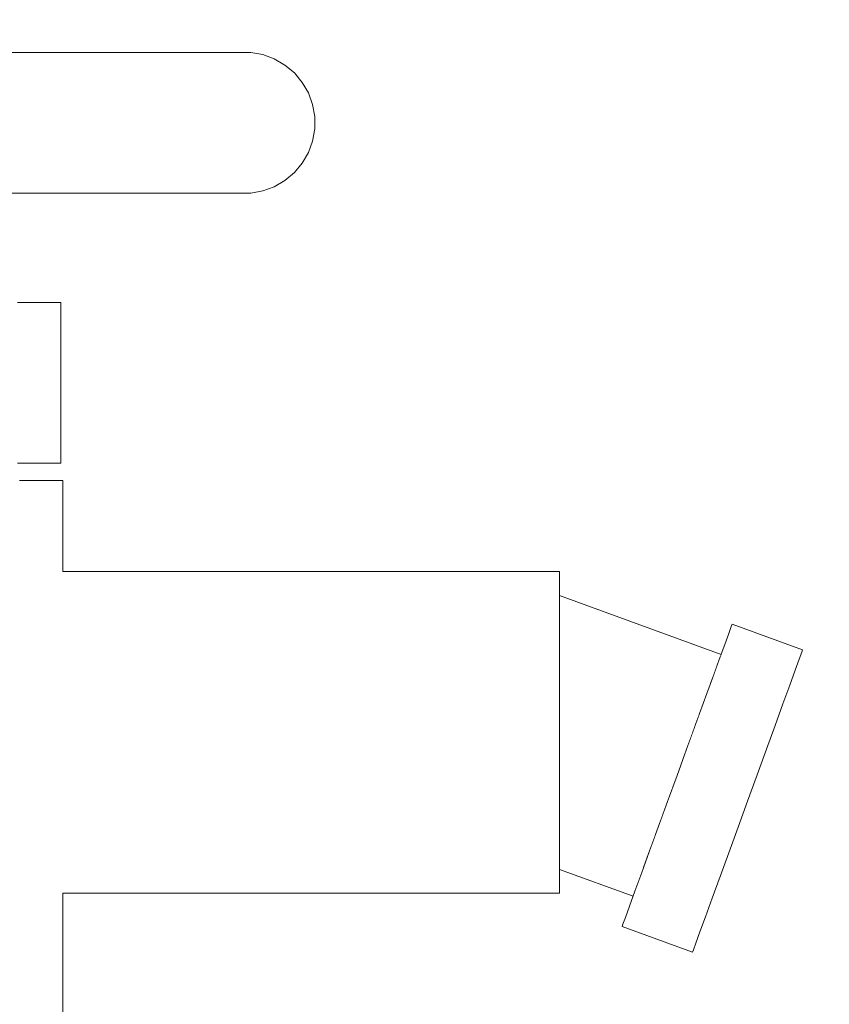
# Model space of a CAD drawing. Header units: millimetres. Extents: x 58537 to 97688, y -8921 to 14216.
# Tile 129 of 189: x 68643 to 68696, y 3805 to 3869. Entities that reach past the tile are written whole.
import ezdxf

# ---------------------------------------------------------------- set-up
doc = ezdxf.new("R2010")
doc.units = ezdxf.units.MM
doc.header["$MEASUREMENT"] = 0
doc.linetypes.add('Wipeout_Contour', pattern=[1000, 0, -1000])
doc.layers.add('Nowe_A-Armatura', color=7, linetype='Continuous')
doc.layers.add('Nowe_A-Wymiary-Zewnętrzne', color=7, linetype='Continuous')
doc.layers.add('Nowe_A-Armatura_Nr_pióra__2', color=8, linetype='Continuous', lineweight=13)
doc.layers.add('Nowe_A-Wymiary-Zewnętrzne_Nr_pióra__46', color=5, linetype='Continuous', lineweight=15)
doc.layers.add('Nowe_A-Wymiary-Zewnętrzne_Nr_pióra__45', color=7, linetype='Continuous', lineweight=15, true_color=0x40a5ff)
doc.layers.add('Nowe_A-Wymiary-Zewnętrzne_Nr_pióra__85', color=7, linetype='Continuous', lineweight=13, true_color=0x80c2ff)
doc.styles.add('STYL_AUTOMATYCZNY_2', font='arial.ttf')
doc.dimstyles.new('STYL_AUTOMATYCZNY__1', dxfattribs={"dimtxt": 125, "dimasz": 47.5, "dimexe": 0.18, "dimexo": 20, "dimgap": 0, "dimtad": 1, "dimdec": 1, "dimlfac": 0.1, "dimzin": 0, "dimdsep": 46, "dimtxsty": 'STYL_AUTOMATYCZNY_2', "dimblk": 'ARROWHEAD_11', "dimblk1": 'ARROWHEAD_11', "dimblk2": 'ARROWHEAD_11', "dimcen": 0.09, "dimclrd": 256, "dimclre": 256, "dimclrt": 5, "dimadec": 1, "dimazin": 0, "dimtfac": 1, "dimtdec": 4, "dimtmove": 0, "dimatfit": 3, "dimfxl": 0, "dimtolj": 1, "dimtzin": 0, "dimarcsym": 0})

# ---------------------------------------------------------------- blocks, each defined once
blk = doc.blocks.new('ElemPrzekroju_169')
at = {"color": 254, "linetype": 'Wipeout_Contour', "lineweight": 0, "ltscale": 275014.198948}
blk.add_wipeout([(68646.09, 3840.12), (68646.09, 3850.62), (68645.77, 3850.62), (68645.77, 3840.12)], dxfattribs=at).dxf.layer = 'Nowe_A-Armatura'
at = {"color": 254, "linetype": 'Wipeout_Contour', "lineweight": 0, "ltscale": 343765.599674}
blk.add_wipeout([(68646.23, 3839), (68645.908, 3839), (68645.908, 3832.395), (68646.07, 3832.89), (68646.23, 3833.05)], dxfattribs=at).dxf.layer = 'Nowe_A-Armatura'
at = {"color": 254, "linetype": 'Wipeout_Contour', "lineweight": 0, "ltscale": 343751.884886}
blk.add_wipeout([(68645.908, 3812.705), (68645.908, 3745.2), (68646.23, 3745.2), (68646.23, 3812.05), (68646.07, 3812.21)], dxfattribs=at).dxf.layer = 'Nowe_A-Armatura'
at = {"color": 254, "linetype": 'Wipeout_Contour', "lineweight": 0, "ltscale": 275162.404724}
blk.add_wipeout([(68682.731, 3809.873), (68687.335, 3808.197), (68687.39, 3808.347), (68682.785, 3810.023)], dxfattribs=at).dxf.layer = 'Nowe_A-Armatura'
at = {"color": 254, "linetype": 'Wipeout_Contour', "lineweight": 0, "ltscale": 275011.670003}
blk.add_wipeout([(68645.77, 3840.12), (68645.77, 3850.62), (68644.823, 3850.62), (68644.823, 3840.12)], dxfattribs=at).dxf.layer = 'Nowe_A-Armatura'
at = {"color": 254, "linetype": 'Wipeout_Contour', "lineweight": 0, "ltscale": 412514.415999}
blk.add_wipeout([(68644.955, 3839), (68644.955, 3830.112), (68645.083, 3830.593), (68645.485, 3831.643), (68645.908, 3832.38), (68645.908, 3839)], dxfattribs=at).dxf.layer = 'Nowe_A-Armatura'
at = {"color": 254, "linetype": 'Wipeout_Contour', "lineweight": 0, "ltscale": 412500.309782}
blk.add_wipeout([(68644.955, 3745.2), (68645.908, 3745.2), (68645.908, 3812.72), (68645.485, 3813.457), (68645.083, 3814.507), (68644.955, 3814.988)], dxfattribs=at).dxf.layer = 'Nowe_A-Armatura'
at = {"color": 254, "linetype": 'Wipeout_Contour', "lineweight": 0, "ltscale": 275162.903112}
blk.add_wipeout([(68682.785, 3810.023), (68687.39, 3808.347), (68687.552, 3808.792), (68682.947, 3810.468)], dxfattribs=at).dxf.layer = 'Nowe_A-Armatura'
at = {"layer": 'Nowe_A-Armatura_Nr_pióra__2', "color": 8, "linetype": 'Continuous', "lineweight": 13}
for p, q in [((68646.09, 3840.12), (68645.77, 3840.12)), ((68646.23, 3839), (68645.908, 3839)), ((68687.335, 3808.197), (68687.39, 3808.347))]:
    blk.add_line(p, q, dxfattribs=at)
at = {"color": 254, "linetype": 'Wipeout_Contour', "lineweight": 0, "ltscale": 275006.688953}
blk.add_wipeout([(68643.276, 3850.62), (68643.276, 3840.12), (68644.823, 3840.12), (68644.823, 3850.62)], dxfattribs=at).dxf.layer = 'Nowe_A-Armatura'
at = {"color": 254, "linetype": 'Wipeout_Contour', "lineweight": 0, "ltscale": 1031251.11345524}
blk.add_wipeout([(68643.397, 3839), (68643.397, 3745.2), (68644.955, 3745.2), (68644.955, 3814.988), (68644.575, 3815.801), (68644.086, 3817.3), (68643.725, 3818.959), (68643.504, 3820.727), (68643.43, 3822.55), (68643.504, 3824.373), (68643.725, 3826.141), (68644.086, 3827.8), (68644.575, 3829.299), (68644.955, 3830.112), (68644.955, 3839)], dxfattribs=at).dxf.layer = 'Nowe_A-Armatura'
at = {"color": 254, "linetype": 'Wipeout_Contour', "lineweight": 0, "ltscale": 275072.546089}
blk.add_wipeout([(68646.07, 3812.21), (68646.23, 3812.05), (68678.64, 3812.05), (68678.64, 3812.21)], dxfattribs=at).dxf.layer = 'Nowe_A-Armatura'
at = {"color": 254, "linetype": 'Wipeout_Contour', "lineweight": 0, "ltscale": 275163.884762}
blk.add_wipeout([(68682.947, 3810.468), (68687.552, 3808.792), (68687.816, 3809.519), (68683.212, 3811.195)], dxfattribs=at).dxf.layer = 'Nowe_A-Armatura'
at = {"layer": 'Nowe_A-Armatura_Nr_pióra__2', "color": 8, "linetype": 'Continuous', "lineweight": 13}
for p, q in [((68644.823, 3840.12), (68643.276, 3840.12)), ((68645.77, 3840.12), (68644.823, 3840.12)), ((68644.955, 3839), (68643.397, 3839)), ((68645.908, 3839), (68644.955, 3839)), ((68682.731, 3809.873), (68682.785, 3810.023)), ((68687.39, 3808.347), (68687.552, 3808.792))]:
    blk.add_line(p, q, dxfattribs=at)
at = {"color": 254, "linetype": 'Wipeout_Contour', "lineweight": 0, "ltscale": 2681289.017490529}
blk.add_wipeout([(68617.967, 3850.62), (68632.212, 3850.62), (68632.212, 3853), (68632.405, 3853.948), (68632.766, 3854.847), (68633.282, 3855.666), (68633.938, 3856.378), (68634.712, 3856.96), (68635.578, 3857.393), (68636.508, 3857.662), (68637.471, 3857.76), (68658.49, 3857.76), (68659.28, 3857.9), (68660.033, 3858.175), (68660.728, 3858.577), (68661.342, 3859.093), (68661.858, 3859.708), (68662.259, 3860.403), (68662.533, 3861.157), (68662.672, 3861.947), (68662.672, 3862.749), (68662.533, 3863.54), (68662.259, 3864.294), (68661.858, 3864.989), (68661.343, 3865.604), (68660.728, 3866.12), (68660.034, 3866.522), (68659.28, 3866.797), (68658.49, 3866.937), (68623.511, 3866.937), (68622.611, 3866.923), (68621.728, 3866.753), (68620.887, 3866.434), (68620.114, 3865.974), (68619.432, 3865.389), (68618.861, 3864.694), (68618.418, 3863.911), (68618.117, 3863.064), (68617.967, 3862.177)], dxfattribs=at).dxf.layer = 'Nowe_A-Armatura'
at = {"color": 254, "linetype": 'Wipeout_Contour', "lineweight": 0, "ltscale": 275072.302868}
blk.add_wipeout([(68678.64, 3812.683), (68645.916, 3812.683), (68646.07, 3812.21), (68678.64, 3812.21)], dxfattribs=at).dxf.layer = 'Nowe_A-Armatura'
at = {"layer": 'Nowe_A-Armatura_Nr_pióra__2', "color": 8, "linetype": 'Continuous', "lineweight": 13}
for p, q in [((68623.511, 3866.937), (68658.49, 3866.937)), ((68658.49, 3866.937), (68659.28, 3866.797)), ((68659.28, 3866.797), (68660.034, 3866.522)), ((68660.034, 3866.522), (68660.728, 3866.12)), ((68660.728, 3866.12), (68661.343, 3865.604)), ((68661.343, 3865.604), (68661.858, 3864.989)), ((68661.858, 3864.989), (68662.259, 3864.294)), ((68662.259, 3864.294), (68662.533, 3863.54)), ((68662.533, 3863.54), (68662.672, 3862.749)), ((68662.672, 3862.749), (68662.672, 3861.947)), ((68662.672, 3861.947), (68662.533, 3861.157)), ((68662.533, 3861.157), (68662.259, 3860.403)), ((68662.259, 3860.403), (68661.858, 3859.708)), ((68661.858, 3859.708), (68661.342, 3859.093)), ((68661.342, 3859.093), (68660.728, 3858.577)), ((68660.033, 3858.175), (68659.28, 3857.9)), ((68660.728, 3858.577), (68660.033, 3858.175)), ((68658.49, 3857.76), (68637.471, 3857.76)), ((68659.28, 3857.9), (68658.49, 3857.76)), ((68644.823, 3850.62), (68643.276, 3850.62)), ((68645.77, 3850.62), (68644.823, 3850.62)), ((68646.09, 3850.62), (68645.77, 3850.62)), ((68646.09, 3840.12), (68646.09, 3850.62)), ((68646.23, 3745.2), (68646.23, 3812.05))]:
    blk.add_line(p, q, dxfattribs=at)
at = {"color": 254, "linetype": 'Wipeout_Contour', "lineweight": 0, "ltscale": 412576.189257}
blk.add_wipeout([(68645.485, 3813.457), (68645.908, 3812.72), (68645.908, 3812.705), (68645.916, 3812.683), (68678.64, 3812.683), (68678.64, 3813.457)], dxfattribs=at).dxf.layer = 'Nowe_A-Armatura'
at = {"color": 254, "linetype": 'Wipeout_Contour', "lineweight": 0, "ltscale": 275071.221667}
blk.add_wipeout([(68678.64, 3814.507), (68645.083, 3814.507), (68645.485, 3813.457), (68678.64, 3813.457)], dxfattribs=at).dxf.layer = 'Nowe_A-Armatura'
at = {"color": 254, "linetype": 'Wipeout_Contour', "lineweight": 0, "ltscale": 343821.934444}
blk.add_wipeout([(68644.575, 3815.801), (68644.955, 3814.988), (68645.083, 3814.507), (68678.64, 3814.507), (68678.64, 3815.801)], dxfattribs=at).dxf.layer = 'Nowe_A-Armatura'
at = {"color": 254, "linetype": 'Wipeout_Contour', "lineweight": 0, "ltscale": 275147.232124}
blk.add_wipeout([(68678.64, 3813.733), (68678.64, 3813.597), (68683.449, 3811.847), (68683.493, 3811.966)], dxfattribs=at).dxf.layer = 'Nowe_A-Armatura'
at = {"color": 254, "linetype": 'Wipeout_Contour', "lineweight": 0, "ltscale": 275069.88507}
blk.add_wipeout([(68644.086, 3817.3), (68644.575, 3815.801), (68678.64, 3815.801), (68678.64, 3817.3)], dxfattribs=at).dxf.layer = 'Nowe_A-Armatura'
at = {"color": 254, "linetype": 'Wipeout_Contour', "lineweight": 0, "ltscale": 275147.477628}
blk.add_wipeout([(68678.64, 3813.733), (68683.493, 3811.966), (68683.622, 3812.323), (68678.64, 3814.136)], dxfattribs=at).dxf.layer = 'Nowe_A-Armatura'
at = {"color": 254, "linetype": 'Wipeout_Contour', "lineweight": 0, "ltscale": 275069.390607}
blk.add_wipeout([(68643.725, 3818.959), (68644.086, 3817.3), (68678.64, 3817.3), (68678.64, 3818.959)], dxfattribs=at).dxf.layer = 'Nowe_A-Armatura'
at = {"color": 254, "linetype": 'Wipeout_Contour', "lineweight": 0, "ltscale": 275147.943415}
blk.add_wipeout([(68678.64, 3814.795), (68678.64, 3814.136), (68683.622, 3812.323), (68683.834, 3812.904)], dxfattribs=at).dxf.layer = 'Nowe_A-Armatura'
at = {"layer": 'Nowe_A-Armatura_Nr_pióra__2', "color": 8, "linetype": 'Continuous', "lineweight": 13}
for p, q in [((68646.23, 3812.05), (68678.64, 3812.05)), ((68678.64, 3812.05), (68678.64, 3812.21))]:
    blk.add_line(p, q, dxfattribs=at)
at = {"color": 254, "linetype": 'Wipeout_Contour', "lineweight": 0, "ltscale": 275069.194559}
blk.add_wipeout([(68678.64, 3820.727), (68643.504, 3820.727), (68643.725, 3818.959), (68678.64, 3818.959)], dxfattribs=at).dxf.layer = 'Nowe_A-Armatura'
at = {"color": 254, "linetype": 'Wipeout_Contour', "lineweight": 0, "ltscale": 275148.61489}
blk.add_wipeout([(68678.64, 3815.688), (68678.64, 3814.795), (68683.834, 3812.904), (68684.121, 3813.693)], dxfattribs=at).dxf.layer = 'Nowe_A-Armatura'
at = {"color": 254, "linetype": 'Wipeout_Contour', "lineweight": 0, "ltscale": 275165.319873}
blk.add_wipeout([(68683.212, 3811.195), (68687.816, 3809.519), (68688.175, 3810.506), (68683.571, 3812.182)], dxfattribs=at).dxf.layer = 'Nowe_A-Armatura'
at = {"layer": 'Nowe_A-Armatura_Nr_pióra__2', "color": 8, "linetype": 'Continuous', "lineweight": 13}
for p, q in [((68678.64, 3812.21), (68678.64, 3812.683)), ((68682.947, 3810.468), (68683.212, 3811.195)), ((68682.785, 3810.023), (68682.947, 3810.468)), ((68682.731, 3809.873), (68687.335, 3808.197)), ((68687.552, 3808.792), (68687.816, 3809.519))]:
    blk.add_line(p, q, dxfattribs=at)
at = {"color": 254, "linetype": 'Wipeout_Contour', "lineweight": 0, "ltscale": 275069.302964}
blk.add_wipeout([(68643.43, 3822.55), (68643.504, 3820.727), (68678.64, 3820.727), (68678.64, 3822.55)], dxfattribs=at).dxf.layer = 'Nowe_A-Armatura'
at = {"color": 254, "linetype": 'Wipeout_Contour', "lineweight": 0, "ltscale": 275149.471655}
blk.add_wipeout([(68678.64, 3816.79), (68678.64, 3815.688), (68684.121, 3813.693), (68684.475, 3814.666)], dxfattribs=at).dxf.layer = 'Nowe_A-Armatura'
at = {"layer": 'Nowe_A-Armatura_Nr_pióra__2', "color": 8, "linetype": 'Continuous', "lineweight": 13}
blk.add_line((68678.64, 3812.683), (68678.64, 3813.457), dxfattribs=at)
at = {"color": 254, "linetype": 'Wipeout_Contour', "lineweight": 0, "ltscale": 275069.70837}
blk.add_wipeout([(68643.504, 3824.373), (68643.43, 3822.55), (68678.64, 3822.55), (68678.64, 3824.373)], dxfattribs=at).dxf.layer = 'Nowe_A-Armatura'
at = {"color": 254, "linetype": 'Wipeout_Contour', "lineweight": 0, "ltscale": 275150.488101}
blk.add_wipeout([(68678.64, 3818.067), (68678.64, 3816.79), (68684.475, 3814.666), (68684.885, 3815.793)], dxfattribs=at).dxf.layer = 'Nowe_A-Armatura'
at = {"color": 254, "linetype": 'Wipeout_Contour', "lineweight": 0, "ltscale": 275167.164876}
blk.add_wipeout([(68683.571, 3812.182), (68688.175, 3810.506), (68688.618, 3811.722), (68684.013, 3813.398)], dxfattribs=at).dxf.layer = 'Nowe_A-Armatura'
at = {"layer": 'Nowe_A-Armatura_Nr_pióra__2', "color": 8, "linetype": 'Continuous', "lineweight": 13}
for p, q in [((68678.64, 3813.457), (68678.64, 3814.507)), ((68678.64, 3813.597), (68683.449, 3811.847)), ((68683.212, 3811.195), (68683.571, 3812.182)), ((68687.816, 3809.519), (68688.175, 3810.506))]:
    blk.add_line(p, q, dxfattribs=at)
at = {"color": 254, "linetype": 'Wipeout_Contour', "lineweight": 0, "ltscale": 275070.398458}
blk.add_wipeout([(68643.504, 3824.373), (68678.64, 3824.373), (68678.64, 3826.141), (68643.725, 3826.141)], dxfattribs=at).dxf.layer = 'Nowe_A-Armatura'
at = {"color": 254, "linetype": 'Wipeout_Contour', "lineweight": 0, "ltscale": 275151.633796}
blk.add_wipeout([(68678.64, 3819.479), (68678.64, 3818.067), (68684.885, 3815.793), (68685.339, 3817.04)], dxfattribs=at).dxf.layer = 'Nowe_A-Armatura'
at = {"color": 254, "linetype": 'Wipeout_Contour', "lineweight": 0, "ltscale": 275169.363752}
blk.add_wipeout([(68684.013, 3813.398), (68688.618, 3811.722), (68689.131, 3813.131), (68684.526, 3814.807)], dxfattribs=at).dxf.layer = 'Nowe_A-Armatura'
at = {"layer": 'Nowe_A-Armatura_Nr_pióra__2', "color": 8, "linetype": 'Continuous', "lineweight": 13}
for p, q in [((68678.64, 3814.507), (68678.64, 3815.801)), ((68683.571, 3812.182), (68684.013, 3813.398)), ((68688.175, 3810.506), (68688.618, 3811.722))]:
    blk.add_line(p, q, dxfattribs=at)
at = {"color": 254, "linetype": 'Wipeout_Contour', "lineweight": 0, "ltscale": 275071.356413}
blk.add_wipeout([(68643.725, 3826.141), (68678.64, 3826.141), (68678.64, 3827.8), (68644.086, 3827.8)], dxfattribs=at).dxf.layer = 'Nowe_A-Armatura'
at = {"color": 254, "linetype": 'Wipeout_Contour', "lineweight": 0, "ltscale": 275152.874514}
blk.add_wipeout([(68678.64, 3820.984), (68678.64, 3819.479), (68685.339, 3817.04), (68685.823, 3818.369)], dxfattribs=at).dxf.layer = 'Nowe_A-Armatura'
at = {"color": 254, "linetype": 'Wipeout_Contour', "lineweight": 0, "ltscale": 275171.849732}
blk.add_wipeout([(68685.094, 3816.365), (68684.526, 3814.807), (68689.131, 3813.131), (68689.698, 3814.689)], dxfattribs=at).dxf.layer = 'Nowe_A-Armatura'
at = {"layer": 'Nowe_A-Armatura_Nr_pióra__2', "color": 8, "linetype": 'Continuous', "lineweight": 13}
for p, q in [((68678.64, 3815.801), (68678.64, 3817.3)), ((68684.013, 3813.398), (68684.526, 3814.807)), ((68688.618, 3811.722), (68689.131, 3813.131))]:
    blk.add_line(p, q, dxfattribs=at)
at = {"color": 254, "linetype": 'Wipeout_Contour', "lineweight": 0, "ltscale": 275072.553049}
blk.add_wipeout([(68644.086, 3827.8), (68678.64, 3827.8), (68678.64, 3829.299), (68644.575, 3829.299)], dxfattribs=at).dxf.layer = 'Nowe_A-Armatura'
at = {"color": 254, "linetype": 'Wipeout_Contour', "lineweight": 0, "ltscale": 275154.172949}
blk.add_wipeout([(68686.322, 3819.74), (68678.64, 3822.536), (68678.64, 3820.984), (68685.823, 3818.369)], dxfattribs=at).dxf.layer = 'Nowe_A-Armatura'
at = {"color": 254, "linetype": 'Wipeout_Contour', "lineweight": 0, "ltscale": 275174.547315}
blk.add_wipeout([(68685.094, 3816.365), (68689.698, 3814.689), (68690.303, 3816.351), (68685.698, 3818.027)], dxfattribs=at).dxf.layer = 'Nowe_A-Armatura'
at = {"layer": 'Nowe_A-Armatura_Nr_pióra__2', "color": 8, "linetype": 'Continuous', "lineweight": 13}
for p, q in [((68678.64, 3817.3), (68678.64, 3818.959)), ((68684.526, 3814.807), (68685.094, 3816.365)), ((68689.131, 3813.131), (68689.698, 3814.689))]:
    blk.add_line(p, q, dxfattribs=at)
at = {"color": 254, "linetype": 'Wipeout_Contour', "lineweight": 0, "ltscale": 343826.07873}
blk.add_wipeout([(68644.575, 3829.299), (68678.64, 3829.299), (68678.64, 3830.593), (68645.083, 3830.593), (68644.955, 3830.112)], dxfattribs=at).dxf.layer = 'Nowe_A-Armatura'
at = {"color": 254, "linetype": 'Wipeout_Contour', "lineweight": 0, "ltscale": 275155.490068}
blk.add_wipeout([(68678.64, 3824.088), (68678.64, 3822.536), (68686.322, 3819.74), (68686.821, 3821.111)], dxfattribs=at).dxf.layer = 'Nowe_A-Armatura'
at = {"layer": 'Nowe_A-Armatura_Nr_pióra__2', "color": 8, "linetype": 'Continuous', "lineweight": 13}
blk.add_line((68678.64, 3818.959), (68678.64, 3820.727), dxfattribs=at)
at = {"color": 254, "linetype": 'Wipeout_Contour', "lineweight": 0, "ltscale": 275075.031911}
blk.add_wipeout([(68645.083, 3830.593), (68678.64, 3830.593), (68678.64, 3831.643), (68645.485, 3831.643)], dxfattribs=at).dxf.layer = 'Nowe_A-Armatura'
at = {"color": 254, "linetype": 'Wipeout_Contour', "lineweight": 0, "ltscale": 275156.786095}
blk.add_wipeout([(68678.64, 3825.593), (68678.64, 3824.088), (68686.821, 3821.111), (68687.304, 3822.44)], dxfattribs=at).dxf.layer = 'Nowe_A-Armatura'
at = {"color": 254, "linetype": 'Wipeout_Contour', "lineweight": 0, "ltscale": 275177.374565}
blk.add_wipeout([(68685.698, 3818.027), (68690.303, 3816.351), (68690.926, 3818.064), (68686.322, 3819.74)], dxfattribs=at).dxf.layer = 'Nowe_A-Armatura'
at = {"layer": 'Nowe_A-Armatura_Nr_pióra__2', "color": 8, "linetype": 'Continuous', "lineweight": 13}
for p, q in [((68685.094, 3816.365), (68685.698, 3818.027)), ((68689.698, 3814.689), (68690.303, 3816.351))]:
    blk.add_line(p, q, dxfattribs=at)
at = {"color": 254, "linetype": 'Wipeout_Contour', "lineweight": 0, "ltscale": 412582.695181}
blk.add_wipeout([(68645.485, 3831.643), (68678.64, 3831.643), (68678.64, 3832.417), (68645.915, 3832.417), (68645.908, 3832.395), (68645.908, 3832.38)], dxfattribs=at).dxf.layer = 'Nowe_A-Armatura'
at = {"color": 254, "linetype": 'Wipeout_Contour', "lineweight": 0, "ltscale": 275158.021726}
blk.add_wipeout([(68678.64, 3827.006), (68678.64, 3825.593), (68687.304, 3822.44), (68687.758, 3823.687)], dxfattribs=at).dxf.layer = 'Nowe_A-Armatura'
at = {"color": 254, "linetype": 'Wipeout_Contour', "lineweight": 0, "ltscale": 275180.24559}
blk.add_wipeout([(68686.322, 3819.74), (68690.926, 3818.064), (68691.55, 3819.777), (68686.945, 3821.453)], dxfattribs=at).dxf.layer = 'Nowe_A-Armatura'
at = {"layer": 'Nowe_A-Armatura_Nr_pióra__2', "color": 8, "linetype": 'Continuous', "lineweight": 13}
for p, q in [((68678.64, 3820.727), (68678.64, 3822.55)), ((68685.698, 3818.027), (68686.322, 3819.74)), ((68690.303, 3816.351), (68690.926, 3818.064))]:
    blk.add_line(p, q, dxfattribs=at)
at = {"color": 254, "linetype": 'Wipeout_Contour', "lineweight": 0, "ltscale": 275076.795697}
blk.add_wipeout([(68645.915, 3832.417), (68678.64, 3832.417), (68678.64, 3832.89), (68646.07, 3832.89)], dxfattribs=at).dxf.layer = 'Nowe_A-Armatura'
at = {"color": 254, "linetype": 'Wipeout_Contour', "lineweight": 0, "ltscale": 275159.159525}
blk.add_wipeout([(68678.64, 3828.282), (68678.64, 3827.006), (68687.758, 3823.687), (68688.169, 3824.814)], dxfattribs=at).dxf.layer = 'Nowe_A-Armatura'
at = {"color": 254, "linetype": 'Wipeout_Contour', "lineweight": 0, "ltscale": 275183.073157}
blk.add_wipeout([(68686.945, 3821.453), (68691.55, 3819.777), (68692.155, 3821.439), (68687.55, 3823.115)], dxfattribs=at).dxf.layer = 'Nowe_A-Armatura'
at = {"layer": 'Nowe_A-Armatura_Nr_pióra__2', "color": 8, "linetype": 'Continuous', "lineweight": 13}
for p, q in [((68678.64, 3822.55), (68678.64, 3824.373)), ((68686.322, 3819.74), (68686.945, 3821.453)), ((68690.926, 3818.064), (68691.55, 3819.777))]:
    blk.add_line(p, q, dxfattribs=at)
at = {"color": 254, "linetype": 'Wipeout_Contour', "lineweight": 0, "ltscale": 275077.179812}
blk.add_wipeout([(68646.23, 3833.05), (68646.07, 3832.89), (68678.64, 3832.89), (68678.64, 3833.05)], dxfattribs=at).dxf.layer = 'Nowe_A-Armatura'
at = {"color": 254, "linetype": 'Wipeout_Contour', "lineweight": 0, "ltscale": 275160.164819}
blk.add_wipeout([(68678.64, 3828.282), (68688.169, 3824.814), (68688.523, 3825.787), (68678.64, 3829.384)], dxfattribs=at).dxf.layer = 'Nowe_A-Armatura'
at = {"layer": 'Nowe_A-Armatura_Nr_pióra__2', "color": 8, "linetype": 'Continuous', "lineweight": 13}
for p, q in [((68646.23, 3833.05), (68646.23, 3839)), ((68646.23, 3833.05), (68678.64, 3833.05)), ((68678.64, 3832.89), (68678.64, 3833.05)), ((68678.64, 3832.417), (68678.64, 3832.89))]:
    blk.add_line(p, q, dxfattribs=at)
at = {"color": 254, "linetype": 'Wipeout_Contour', "lineweight": 0, "ltscale": 275161.007005}
blk.add_wipeout([(68678.64, 3830.278), (68678.64, 3829.384), (68688.523, 3825.787), (68688.81, 3826.576)], dxfattribs=at).dxf.layer = 'Nowe_A-Armatura'
at = {"color": 254, "linetype": 'Wipeout_Contour', "lineweight": 0, "ltscale": 275185.771336}
blk.add_wipeout([(68687.55, 3823.115), (68692.155, 3821.439), (68692.722, 3822.997), (68688.117, 3824.673)], dxfattribs=at).dxf.layer = 'Nowe_A-Armatura'
at = {"layer": 'Nowe_A-Armatura_Nr_pióra__2', "color": 8, "linetype": 'Continuous', "lineweight": 13}
for p, q in [((68678.64, 3824.373), (68678.64, 3826.141)), ((68686.945, 3821.453), (68687.55, 3823.115)), ((68691.55, 3819.777), (68692.155, 3821.439))]:
    blk.add_line(p, q, dxfattribs=at)
at = {"color": 254, "linetype": 'Wipeout_Contour', "lineweight": 0, "ltscale": 275161.660251}
blk.add_wipeout([(68678.64, 3830.936), (68678.64, 3830.278), (68688.81, 3826.576), (68689.022, 3827.157)], dxfattribs=at).dxf.layer = 'Nowe_A-Armatura'
at = {"color": 254, "linetype": 'Wipeout_Contour', "lineweight": 0, "ltscale": 275188.258118}
blk.add_wipeout([(68688.117, 3824.673), (68692.722, 3822.997), (68693.235, 3824.406), (68688.63, 3826.082)], dxfattribs=at).dxf.layer = 'Nowe_A-Armatura'
at = {"layer": 'Nowe_A-Armatura_Nr_pióra__2', "color": 8, "linetype": 'Continuous', "lineweight": 13}
for p, q in [((68687.55, 3823.115), (68688.117, 3824.673)), ((68692.155, 3821.439), (68692.722, 3822.997))]:
    blk.add_line(p, q, dxfattribs=at)
at = {"color": 254, "linetype": 'Wipeout_Contour', "lineweight": 0, "ltscale": 275162.104563}
blk.add_wipeout([(68689.151, 3827.513), (68678.64, 3831.339), (68678.64, 3830.936), (68689.022, 3827.157)], dxfattribs=at).dxf.layer = 'Nowe_A-Armatura'
at = {"color": 254, "linetype": 'Wipeout_Contour', "lineweight": 0, "ltscale": 275162.326303}
blk.add_wipeout([(68678.64, 3831.475), (68678.64, 3831.339), (68689.151, 3827.513), (68689.195, 3827.633)], dxfattribs=at).dxf.layer = 'Nowe_A-Armatura'
at = {"layer": 'Nowe_A-Armatura_Nr_pióra__2', "color": 8, "linetype": 'Continuous', "lineweight": 13}
for p, q in [((68678.64, 3831.643), (68678.64, 3832.417)), ((68678.64, 3830.593), (68678.64, 3831.643)), ((68678.64, 3829.299), (68678.64, 3830.593)), ((68678.64, 3827.8), (68678.64, 3829.299)), ((68678.64, 3826.141), (68678.64, 3827.8))]:
    blk.add_line(p, q, dxfattribs=at)
at = {"color": 254, "linetype": 'Wipeout_Contour', "lineweight": 0, "ltscale": 275190.457908}
blk.add_wipeout([(68688.63, 3826.082), (68693.235, 3824.406), (68693.677, 3825.622), (68689.073, 3827.298)], dxfattribs=at).dxf.layer = 'Nowe_A-Armatura'
at = {"layer": 'Nowe_A-Armatura_Nr_pióra__2', "color": 8, "linetype": 'Continuous', "lineweight": 13}
for p, q in [((68688.117, 3824.673), (68688.63, 3826.082)), ((68692.722, 3822.997), (68693.235, 3824.406))]:
    blk.add_line(p, q, dxfattribs=at)
at = {"color": 254, "linetype": 'Wipeout_Contour', "lineweight": 0, "ltscale": 275192.303824}
blk.add_wipeout([(68689.073, 3827.298), (68693.677, 3825.622), (68694.036, 3826.609), (68689.432, 3828.285)], dxfattribs=at).dxf.layer = 'Nowe_A-Armatura'
at = {"layer": 'Nowe_A-Armatura_Nr_pióra__2', "color": 8, "linetype": 'Continuous', "lineweight": 13}
for p, q in [((68688.63, 3826.082), (68689.073, 3827.298)), ((68693.235, 3824.406), (68693.677, 3825.622))]:
    blk.add_line(p, q, dxfattribs=at)
at = {"color": 254, "linetype": 'Wipeout_Contour', "lineweight": 0, "ltscale": 275193.739738}
blk.add_wipeout([(68689.432, 3828.285), (68694.036, 3826.609), (68694.301, 3827.336), (68689.696, 3829.012)], dxfattribs=at).dxf.layer = 'Nowe_A-Armatura'
at = {"layer": 'Nowe_A-Armatura_Nr_pióra__2', "color": 8, "linetype": 'Continuous', "lineweight": 13}
for p, q in [((68678.64, 3831.475), (68689.195, 3827.633)), ((68693.677, 3825.622), (68694.036, 3826.609))]:
    blk.add_line(p, q, dxfattribs=at)
at = {"color": 254, "linetype": 'Wipeout_Contour', "lineweight": 0, "ltscale": 275194.721986}
blk.add_wipeout([(68689.696, 3829.012), (68694.301, 3827.336), (68694.463, 3827.781), (68689.858, 3829.457)], dxfattribs=at).dxf.layer = 'Nowe_A-Armatura'
at = {"layer": 'Nowe_A-Armatura_Nr_pióra__2', "color": 8, "linetype": 'Continuous', "lineweight": 13}
for p, q in [((68689.073, 3827.298), (68689.432, 3828.285)), ((68694.036, 3826.609), (68694.301, 3827.336))]:
    blk.add_line(p, q, dxfattribs=at)
at = {"color": 254, "linetype": 'Wipeout_Contour', "lineweight": 0, "ltscale": 275195.220694}
blk.add_wipeout([(68689.858, 3829.457), (68694.463, 3827.781), (68694.518, 3827.931), (68689.913, 3829.607)], dxfattribs=at).dxf.layer = 'Nowe_A-Armatura'
at = {"layer": 'Nowe_A-Armatura_Nr_pióra__2', "color": 8, "linetype": 'Continuous', "lineweight": 13}
for p, q in [((68689.696, 3829.012), (68689.858, 3829.457)), ((68689.858, 3829.457), (68689.913, 3829.607)), ((68689.913, 3829.607), (68694.518, 3827.931)), ((68689.432, 3828.285), (68689.696, 3829.012)), ((68694.463, 3827.781), (68694.518, 3827.931)), ((68694.301, 3827.336), (68694.463, 3827.781))]:
    blk.add_line(p, q, dxfattribs=at)
blk = doc.blocks.new('*D977')
at = {"layer": 'Nowe_A-Wymiary-Zewnętrzne_Nr_pióra__45', "linetype": 'Continuous', "lineweight": 15, "true_color": 0x40a5ff}
for points in [[(66433.999, 5430), (66434.951, 5425.216), (66437.66, 5421.161), (66441.716, 5418.452), (66446.499, 5417.5), (66451.283, 5418.452), (66455.338, 5421.161), (66458.048, 5425.216), (66458.999, 5430), (66458.048, 5434.784), (66455.338, 5438.839), (66451.283, 5441.548), (66446.499, 5442.5), (66441.716, 5441.548), (66437.66, 5438.839), (66434.951, 5434.784)], [(66433.999, 2890), (66434.951, 2885.216), (66437.66, 2881.161), (66441.716, 2878.452), (66446.499, 2877.5), (66451.283, 2878.452), (66455.338, 2881.161), (66458.048, 2885.216), (66458.999, 2890), (66458.048, 2894.784), (66455.338, 2898.839), (66451.283, 2901.548), (66446.499, 2902.5), (66441.716, 2901.548), (66437.66, 2898.839), (66434.951, 2894.784)]]:
    blk.add_hatch(color=161, dxfattribs=at).paths.add_polyline_path(points)
at = {"layer": 'Nowe_A-Wymiary-Zewnętrzne_Nr_pióra__45', "color": 161, "linetype": 'Continuous', "lineweight": 15, "true_color": 0x40a5ff}
for centre in [(66446.499, 5430), (66446.499, 2890)]:
    blk.add_circle(centre, 12.5, dxfattribs=at)
at = {"layer": 'Nowe_A-Wymiary-Zewnętrzne_Nr_pióra__85', "color": 151, "linetype": 'Continuous', "lineweight": 13, "true_color": 0x80c2ff}
for p, q in [((66446.499, 2902.5), (66446.499, 5417.5)), ((66433.999, 2890), (66399.624, 2890)), ((66493.374, 2890), (66458.999, 2890))]:
    blk.add_line(p, q, dxfattribs=at)
at = {"layer": 'Nowe_A-Wymiary-Zewnętrzne_Nr_pióra__46', "color": 5, "lineweight": 15, "char_height": 125, "attachment_point": 7, "rotation": 90, "style": 'STYL_AUTOMATYCZNY_2'}
for s, insert in [('\\A1;{\\pql;\\fArial|b0|i0|c238|p0;\\W1.000000;21,0}', (66421.499, 5083.85)), ('\\A1;{\\pql;\\fArial|b0|i0|c238|p0;\\W1.000000;254,0}', (66421.499, 3945.505)), ('\\A1;{\\pql;\\fArial|b0|i0|c238|p0;\\W1.000000;14,0}', (66421.499, 2902.5))]:
    blk.add_mtext(s, dxfattribs=dict(at, insert=insert))
blk = doc.blocks.new('ARROWHEAD_11')
at = {"color": 0, "linetype": 'Continuous', "lineweight": 0}
blk.add_line((0, 0), (-1, 0), dxfattribs=at)
at = {"color": 0, "linetype": 'Continuous', "lineweight": 0, "const_width": 0.25, "flags": 128}
blk.add_lwpolyline([(-0.125, 0, 1), (0.125, 0, 1)], format="xyb", close=True, dxfattribs=at)
blk = doc.blocks.new('*D1017')
at = {"layer": 'Nowe_A-Wymiary-Zewnętrzne_Nr_pióra__45', "linetype": 'Continuous', "lineweight": 15, "true_color": 0x40a5ff}
for points in [[(93173.538, 5090), (93174.489, 5085.216), (93177.199, 5081.161), (93181.254, 5078.452), (93186.038, 5077.5), (93190.822, 5078.452), (93194.877, 5081.161), (93197.586, 5085.216), (93198.538, 5090), (93197.586, 5094.784), (93194.877, 5098.839), (93190.822, 5101.548), (93186.038, 5102.5), (93181.254, 5101.548), (93177.199, 5098.839), (93174.489, 5094.784)], [(93173.538, 2890), (93174.489, 2885.216), (93177.199, 2881.161), (93181.254, 2878.452), (93186.038, 2877.5), (93190.822, 2878.452), (93194.877, 2881.161), (93197.586, 2885.216), (93198.538, 2890), (93197.586, 2894.784), (93194.877, 2898.839), (93190.822, 2901.548), (93186.038, 2902.5), (93181.254, 2901.548), (93177.199, 2898.839), (93174.489, 2894.784)]]:
    blk.add_hatch(color=161, dxfattribs=at).paths.add_polyline_path(points)
at = {"layer": 'Nowe_A-Wymiary-Zewnętrzne_Nr_pióra__45', "color": 161, "linetype": 'Continuous', "lineweight": 15, "true_color": 0x40a5ff}
for centre in [(93186.038, 5090), (93186.038, 2890)]:
    blk.add_circle(centre, 12.5, dxfattribs=at)
at = {"layer": 'Nowe_A-Wymiary-Zewnętrzne_Nr_pióra__85', "color": 151, "linetype": 'Continuous', "lineweight": 13, "true_color": 0x80c2ff}
for p, q in [((93173.538, 5090), (93139.163, 5090)), ((93232.913, 5090), (93198.538, 5090)), ((93186.038, 2902.5), (93186.038, 5077.5)), ((93173.538, 2890), (93139.163, 2890)), ((93232.913, 2890), (93198.538, 2890))]:
    blk.add_line(p, q, dxfattribs=at)
at = {"layer": 'Nowe_A-Wymiary-Zewnętrzne_Nr_pióra__46', "color": 5, "lineweight": 15, "char_height": 125, "attachment_point": 7, "rotation": 90, "style": 'STYL_AUTOMATYCZNY_2'}
for s, insert in [('\\A1;{\\pql;\\fArial|b0|i0|c238|p0;\\W1.000000;220,0}', (93161.038, 3942.33)), ('\\A1;{\\pql;\\fArial|b0|i0|c238|p0;\\W1.000000;14,0}', (93161.038, 2902.5))]:
    blk.add_mtext(s, dxfattribs=dict(at, insert=insert))
blk = doc.blocks.new('*D1027')
at = {"layer": 'Nowe_A-Wymiary-Zewnętrzne_Nr_pióra__45', "linetype": 'Continuous', "lineweight": 15, "true_color": 0x40a5ff}
for points in [[(93506.731, 12845.374), (93507.682, 12840.591), (93510.392, 12836.535), (93514.447, 12833.826), (93519.231, 12832.874), (93524.014, 12833.826), (93528.07, 12836.535), (93530.779, 12840.591), (93531.731, 12845.374), (93530.779, 12850.158), (93528.07, 12854.213), (93524.014, 12856.923), (93519.231, 12857.874), (93514.447, 12856.923), (93510.392, 12854.213), (93507.682, 12850.158)], [(93506.731, -450), (93507.682, -454.784), (93510.392, -458.839), (93514.447, -461.548), (93519.231, -462.5), (93524.014, -461.548), (93528.07, -458.839), (93530.779, -454.784), (93531.731, -450), (93530.779, -445.216), (93528.07, -441.161), (93524.014, -438.452), (93519.231, -437.5), (93514.447, -438.452), (93510.392, -441.161), (93507.682, -445.216)]]:
    blk.add_hatch(color=161, dxfattribs=at).paths.add_polyline_path(points)
at = {"layer": 'Nowe_A-Wymiary-Zewnętrzne_Nr_pióra__45', "color": 161, "linetype": 'Continuous', "lineweight": 15, "true_color": 0x40a5ff}
for centre in [(93519.231, 12845.374), (93519.231, -450)]:
    blk.add_circle(centre, 12.5, dxfattribs=at)
at = {"layer": 'Nowe_A-Wymiary-Zewnętrzne_Nr_pióra__85', "color": 151, "linetype": 'Continuous', "lineweight": 13, "true_color": 0x80c2ff}
for p, q in [((93519.231, 12857.874), (93519.231, 12870.374)), ((93506.731, 12845.374), (93472.356, 12845.374)), ((93566.106, 12845.374), (93531.731, 12845.374)), ((93519.231, -437.5), (93519.231, 12832.874)), ((93506.731, -450), (93472.356, -450)), ((93566.106, -450), (93531.731, -450)), ((93519.231, -475), (93519.231, -462.5))]:
    blk.add_line(p, q, dxfattribs=at)
at = {"layer": 'Nowe_A-Wymiary-Zewnętrzne_Nr_pióra__46', "color": 5, "lineweight": 15, "insert": (93494.231, 5911.708), "char_height": 125, "attachment_point": 7, "rotation": 90, "style": 'STYL_AUTOMATYCZNY_2'}
blk.add_mtext('\\A1;{\\pql;\\fArial|b0|i0|c238|p0;\\W1.000000;1\xa0329,5}', dxfattribs=at)
blk = doc.blocks.new('*D1036')
at = {"layer": 'Nowe_A-Wymiary-Zewnętrzne_Nr_pióra__45', "linetype": 'Continuous', "lineweight": 15, "true_color": 0x40a5ff}
for points in [[(90228.509, 5430), (90229.46, 5425.216), (90232.17, 5421.161), (90236.225, 5418.452), (90241.009, 5417.5), (90245.792, 5418.452), (90249.848, 5421.161), (90252.557, 5425.216), (90253.509, 5430), (90252.557, 5434.784), (90249.848, 5438.839), (90245.792, 5441.548), (90241.009, 5442.5), (90236.225, 5441.548), (90232.17, 5438.839), (90229.46, 5434.784)], [(90228.509, 2890), (90229.46, 2885.216), (90232.17, 2881.161), (90236.225, 2878.452), (90241.009, 2877.5), (90245.792, 2878.452), (90249.848, 2881.161), (90252.557, 2885.216), (90253.509, 2890), (90252.557, 2894.784), (90249.848, 2898.839), (90245.792, 2901.548), (90241.009, 2902.5), (90236.225, 2901.548), (90232.17, 2898.839), (90229.46, 2894.784)]]:
    blk.add_hatch(color=161, dxfattribs=at).paths.add_polyline_path(points)
at = {"layer": 'Nowe_A-Wymiary-Zewnętrzne_Nr_pióra__45', "color": 161, "linetype": 'Continuous', "lineweight": 15, "true_color": 0x40a5ff}
for centre in [(90241.009, 5430), (90241.009, 2890)]:
    blk.add_circle(centre, 12.5, dxfattribs=at)
at = {"layer": 'Nowe_A-Wymiary-Zewnętrzne_Nr_pióra__85', "color": 151, "linetype": 'Continuous', "lineweight": 13, "true_color": 0x80c2ff}
for p, q in [((90241.009, 2902.5), (90241.009, 5417.5)), ((90228.509, 2890), (90194.134, 2890)), ((90287.884, 2890), (90253.509, 2890))]:
    blk.add_line(p, q, dxfattribs=at)
at = {"layer": 'Nowe_A-Wymiary-Zewnętrzne_Nr_pióra__46', "color": 5, "lineweight": 15, "char_height": 125, "attachment_point": 7, "rotation": 90, "style": 'STYL_AUTOMATYCZNY_2'}
for s, insert in [('\\A1;{\\pql;\\fArial|b0|i0|c238|p0;\\W1.000000;21,0}', (90216.009, 5083.85)), ('\\A1;{\\pql;\\fArial|b0|i0|c238|p0;\\W1.000000;254,0}', (90216.009, 3945.505)), ('\\A1;{\\pql;\\fArial|b0|i0|c238|p0;\\W1.000000;14,0}', (90216.009, 2902.5))]:
    blk.add_mtext(s, dxfattribs=dict(at, insert=insert))

msp = doc.modelspace()

# ---------------------------------------------------------------- block references
at = {"layer": 'Nowe_A-Armatura', "lineweight": 0}
msp.add_blockref('ElemPrzekroju_169', (0, 0), dxfattribs=at)

# ---------------------------------------------------------------- next in the draw order: dimensions: what is measured, and where the dimension line sits
at = {"layer": 'Nowe_A-Wymiary-Zewnętrzne', "color": 151, "linetype": 'Continuous', "lineweight": 13, "true_color": 0x80c2ff}
for base, p1, p2, picture, middle in [((93519.231, 12845.374), (63041.84, -450), (64717.212, 12845.374), '*D1027', (93431.731, 6192.829)), ((66446.499, 5430), (58537.267, 2890), (78005.072, 5430), '*D977', (66358.999, 4154.892)), ((90241.009, 5430), (58537.267, 2890), (78005.072, 5430), '*D1036', (90153.509, 4154.892)), ((93186.038, 5090), (58537.267, 2890), (64770.072, 5090), '*D1017', (93098.538, 4151.717))]:
    dim = msp.add_linear_dim(base=base, p1=p1, p2=p2, angle=90, dimstyle='STYL_AUTOMATYCZNY__1', dxfattribs=at)
    dim.commit()
    dim.dimension.update_dxf_attribs({"geometry": picture, "text_midpoint": middle, "dimtype": 160, "text_rotation": 90})

doc.saveas('drawing.dxf')
